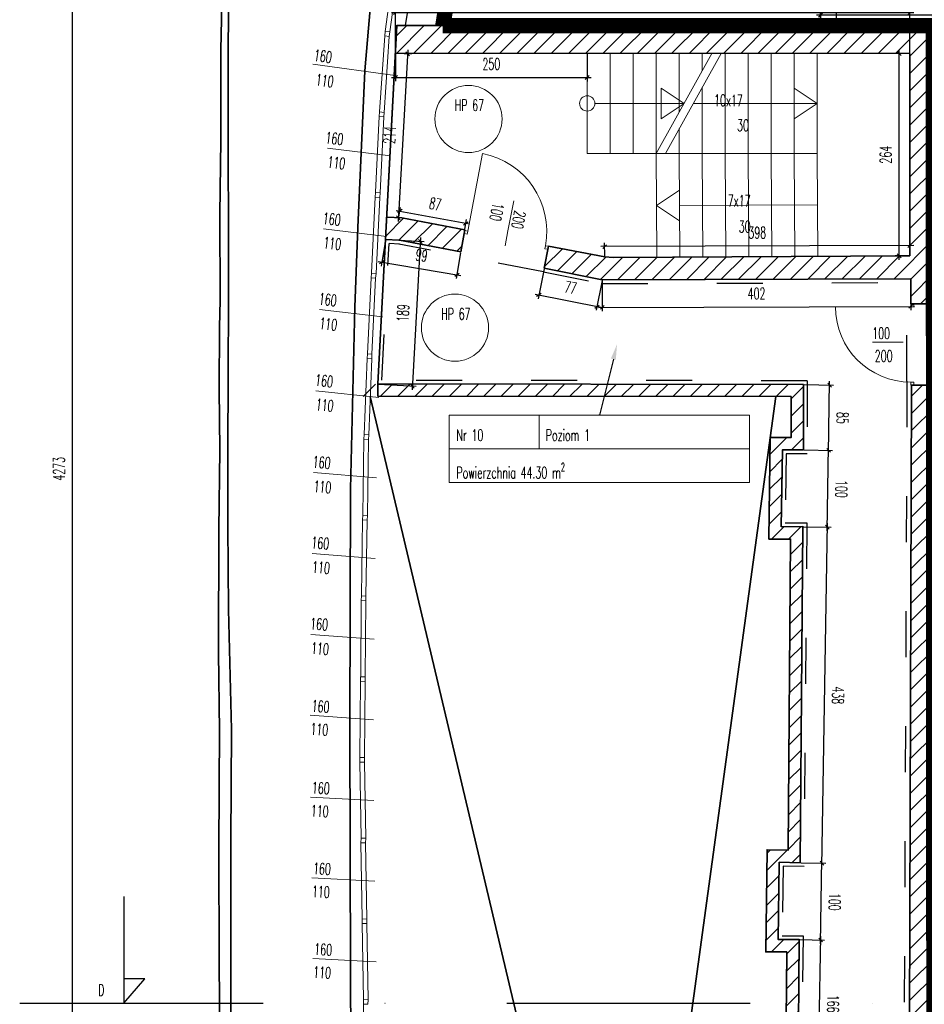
# Model space of a CAD drawing. Header units: millimetres. Extents: x 19887 to 192597, y -14203 to 39042.
# Tile 232 of 256: x 77103 to 78283, y -8012 to -6728. Entities that reach past the tile are written whole.
import ezdxf
from ezdxf import colors
from ezdxf.entities.mleader import LeaderData, LeaderLine
from ezdxf.math import Vec2, Vec3

# ---------------------------------------------------------------- set-up
doc = ezdxf.new("R2010")
doc.units = ezdxf.units.MM
for name, pattern in [('ACAD_ISO03W100', [30, 12, -18]), ('DASHED2', [9.525, 6.35, -3.175]), ('KRESKAKROPKA', [25.4, 12.7, -6.35, 0, -6.35])]:
    doc.linetypes.add(name, pattern=pattern)
doc.layers.get('Defpoints').update_dxf_attribs({"color": 4})
for name, color, linetype in [('A_DBA-RAMKI', 6, 'Continuous'), ('Opis', 252, 'Continuous'), ('Osie przekroj', 252, 'Continuous'), ('Sufit podwieszany', 252, 'Continuous'), ('Wymiarowanie', 3, 'Continuous'), ('Wypełnienie', 252, 'Continuous')]:
    doc.layers.add(name, color=color, linetype=linetype)
for name, color, linetype, lineweight in [('Basen_rzut_poziom_1_obrys', 252, 'Continuous', 35), ('Drzwi', 2, 'Continuous', 5), ('Kolobrzeg_rzut_hala_poziom_1', 252, 'Continuous', 35), ('Okna', 252, 'Continuous', 5), ('Schody', 252, 'Continuous', 5), ('Tabela', 1, 'Continuous', 0)]:
    doc.layers.add(name, color=color, linetype=linetype, lineweight=lineweight)
doc.styles.add('ROMANS', font='romans.shx', dxfattribs={"width": 0.6})
doc.styles.get("Standard").update_dxf_attribs({"font": 'arial.ttf'})
doc.dimstyles.new('000001FB70622F18', dxfattribs={"dimtxt": 20, "dimasz": 5, "dimexe": 5, "dimexo": 1, "dimgap": 20, "dimtad": 1, "dimtoh": 1, "dimdec": 0, "dimtxsty": 'Standard', "dimblk": 'OBLIQUE', "dimcen": 0, "dimdle": 5, "dimclrd": 252, "dimclre": 252, "dimclrt": 252, "dimadec": 0, "dimazin": 0, "dimtfac": 1, "dimtdec": 0, "dimtmove": 0, "dimatfit": 3, "dimldrblk": 'OBLIQUE', "dimfxl": 150, "dimfxlon": 1, "dimlwd": 25, "dimlwe": 25, "dimarcsym": 1})
pattern_1 = [(45, (-767.658, -5165.027), (-11.22532, 11.22532), [])]

# ---------------------------------------------------------------- blocks, each defined once
blk = doc.blocks.new('_Oblique')
at = {"color": 0, "linetype": 'ByBlock', "lineweight": -2}
blk.add_line((-0.5, -0.5), (0.5, 0.5), dxfattribs=at)
blk = doc.blocks.new('*D756')
at = {"layer": 'Defpoints', "color": 0}
for p in [(-365.3, -3167.8), (-337.3, -3168.3), (-366.8, -3333.6)]:
    blk.add_point(p, dxfattribs=at)
at = {"layer": 'Wymiarowanie', "color": 252, "linetype": 'Continuous', "lineweight": 25}
for p, q in [((-364.3, -3167.8), (-332.3, -3168.4)), ((-340, -3339), (-337.2, -3163.3)), ((-365.8, -3333.6), (-335, -3334.1))]:
    blk.add_line(p, q, dxfattribs=at)
at = {"layer": 'Wymiarowanie', "color": 252, "linetype": 'ByBlock', "lineweight": 25, "xscale": 5, "yscale": 5, "zscale": 5}
for p, rotation in [((-337.3, -3168.3), 89.07739313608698), ((-340, -3334), 269.077393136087)]:
    blk.add_blockref('_Oblique', p, dxfattribs=dict(at, rotation=rotation))
at = {"layer": 'Wymiarowanie', "color": 252, "insert": (-321.1, -3251.4), "char_height": 15, "attachment_point": 5, "rotation": 269.0774, "style": 'ROMANS'}
blk.add_mtext('166', dxfattribs=at)
blk = doc.blocks.new('*D758')
at = {"layer": 'Defpoints', "color": 0}
for p in [(-363.9, -3067.5), (-335.7, -3068), (-365.3, -3167.8)]:
    blk.add_point(p, dxfattribs=at)
at = {"layer": 'Wymiarowanie', "color": 252, "linetype": 'Continuous', "lineweight": 25}
for p, q in [((-362.9, -3067.5), (-330.7, -3068.1)), ((-337.4, -3173.3), (-335.6, -3063)), ((-364.3, -3167.8), (-332.3, -3168.4))]:
    blk.add_line(p, q, dxfattribs=at)
at = {"layer": 'Wymiarowanie', "color": 252, "linetype": 'ByBlock', "lineweight": 25, "xscale": 5, "yscale": 5, "zscale": 5}
for p, rotation in [((-335.7, -3068), 89.077393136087), ((-337.3, -3168.3), 269.077393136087)]:
    blk.add_blockref('_Oblique', p, dxfattribs=dict(at, rotation=rotation))
at = {"layer": 'Wymiarowanie', "color": 252, "insert": (-319, -3118.4), "char_height": 15, "attachment_point": 5, "rotation": 269.0774, "style": 'ROMANS'}
blk.add_mtext('100', dxfattribs=at)
blk = doc.blocks.new('*D757')
at = {"layer": 'Defpoints', "color": 0}
for p in [(-360.4, -2629.1), (-328.6, -2629.7), (-363.9, -3067.5)]:
    blk.add_point(p, dxfattribs=at)
at = {"layer": 'Wymiarowanie', "color": 252, "linetype": 'Continuous', "lineweight": 25}
for p, q in [((-359.4, -2629.2), (-323.6, -2629.7)), ((-335.8, -3073), (-328.5, -2624.7)), ((-362.9, -3067.5), (-330.7, -3068.1))]:
    blk.add_line(p, q, dxfattribs=at)
at = {"layer": 'Wymiarowanie', "color": 252, "linetype": 'ByBlock', "lineweight": 25, "xscale": 5, "yscale": 5, "zscale": 5}
for p, rotation in [((-328.6, -2629.7), 89.07739313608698), ((-335.7, -3068), 269.077393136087)]:
    blk.add_blockref('_Oblique', p, dxfattribs=dict(at, rotation=rotation))
at = {"layer": 'Wymiarowanie', "color": 252, "insert": (-314.7, -2849.1), "char_height": 15, "attachment_point": 5, "rotation": 269.0774, "style": 'ROMANS'}
blk.add_mtext('438', dxfattribs=at)
blk = doc.blocks.new('*D759')
at = {"layer": 'Defpoints', "color": 0}
for p in [(-359.8, -2529), (-327, -2529.6), (-360.4, -2629.1)]:
    blk.add_point(p, dxfattribs=at)
at = {"layer": 'Wymiarowanie', "color": 252, "linetype": 'Continuous', "lineweight": 25}
for p, q in [((-358.8, -2529.1), (-322, -2529.7)), ((-328.7, -2634.6), (-326.9, -2524.6)), ((-359.4, -2629.2), (-323.6, -2629.7))]:
    blk.add_line(p, q, dxfattribs=at)
at = {"layer": 'Wymiarowanie', "color": 252, "linetype": 'ByBlock', "lineweight": 25, "xscale": 5, "yscale": 5, "zscale": 5}
for p, rotation in [((-327, -2529.6), 89.077393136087), ((-328.6, -2629.7), 269.077393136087)]:
    blk.add_blockref('_Oblique', p, dxfattribs=dict(at, rotation=rotation))
at = {"layer": 'Wymiarowanie', "color": 252, "insert": (-310.3, -2579.9), "char_height": 15, "attachment_point": 5, "rotation": 269.0774, "style": 'ROMANS'}
blk.add_mtext('100', dxfattribs=at)
blk = doc.blocks.new('*D760')
at = {"layer": 'Defpoints', "color": 0}
for p in [(-359.8, -2443.8), (-325.6, -2444.4), (-359.8, -2529)]:
    blk.add_point(p, dxfattribs=at)
at = {"layer": 'Wymiarowanie', "color": 252, "linetype": 'Continuous', "lineweight": 25}
for p, q in [((-327.1, -2534.6), (-325.6, -2439.4)), ((-358.8, -2443.8), (-320.6, -2444.4)), ((-358.8, -2529.1), (-322, -2529.7))]:
    blk.add_line(p, q, dxfattribs=at)
at = {"layer": 'Wymiarowanie', "color": 252, "linetype": 'ByBlock', "lineweight": 25, "xscale": 5, "yscale": 5, "zscale": 5}
for p, rotation in [((-325.6, -2444.4), 89.07739313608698), ((-327, -2529.6), 269.077393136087)]:
    blk.add_blockref('_Oblique', p, dxfattribs=dict(at, rotation=rotation))
at = {"layer": 'Wymiarowanie', "color": 252, "insert": (-308.8, -2487.3), "char_height": 15, "attachment_point": 5, "rotation": 269.0774, "style": 'ROMANS'}
blk.add_mtext('85', dxfattribs=at)
blk = doc.blocks.new('*D763')
at = {"layer": 'Defpoints', "color": 0}
for p in [(-904.7, -2254.5), (-915.1, -2443.2), (-869.7, -2445.7)]:
    blk.add_point(p, dxfattribs=at)
at = {"layer": 'Wymiarowanie', "color": 252, "linetype": 'Continuous', "lineweight": 25}
for p, q in [((-903.7, -2254.6), (-854.3, -2257.3)), ((-859, -2252.1), (-870, -2450.7)), ((-914.1, -2443.2), (-864.7, -2446))]:
    blk.add_line(p, q, dxfattribs=at)
at = {"layer": 'Wymiarowanie', "color": 252, "linetype": 'ByBlock', "lineweight": 25, "xscale": 5, "yscale": 5, "zscale": 5}
for p, rotation in [((-859.3, -2257), 86.83890435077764), ((-869.7, -2445.7), 266.8389043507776)]:
    blk.add_blockref('_Oblique', p, dxfattribs=dict(at, rotation=rotation))
at = {"layer": 'Wymiarowanie', "color": 252, "insert": (-881.9, -2350.4), "char_height": 15, "attachment_point": 5, "rotation": 86.8389, "style": 'ROMANS'}
blk.add_mtext('189', dxfattribs=at)
blk = doc.blocks.new('*D761')
at = {"layer": 'Defpoints', "color": 0}
for p in [(-904.7, -2254.5), (-806.6, -2270.8), (-811.6, -2300.5)]:
    blk.add_point(p, dxfattribs=at)
at = {"layer": 'Wymiarowanie', "color": 252, "linetype": 'Continuous', "lineweight": 25}
for p, q in [((-904.8, -2255.5), (-910.4, -2289.2)), ((-806.8, -2271.8), (-812.4, -2305.5)), ((-914.5, -2283.4), (-806.6, -2301.4))]:
    blk.add_line(p, q, dxfattribs=at)
at = {"layer": 'Wymiarowanie', "color": 252, "linetype": 'ByBlock', "lineweight": 25, "xscale": 5, "yscale": 5, "zscale": 5}
for p, rotation in [((-909.6, -2284.2), 170.5601139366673), ((-811.6, -2300.5), 350.5601139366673)]:
    blk.add_blockref('_Oblique', p, dxfattribs=dict(at, rotation=rotation))
at = {"layer": 'Wymiarowanie', "color": 252, "insert": (-857.7, -2275.1), "char_height": 15, "attachment_point": 5, "rotation": 350.5601, "style": 'ROMANS'}
blk.add_mtext('99', dxfattribs=at)
blk = doc.blocks.new('*D740')
at = {"layer": 'Defpoints', "color": 0}
for p in [(-697.7, -2292), (-622.1, -2307), (-629, -2342)]:
    blk.add_point(p, dxfattribs=at)
at = {"layer": 'Wymiarowanie', "color": 252, "linetype": 'Continuous', "lineweight": 25}
for p, q in [((-697.9, -2293), (-705.6, -2331.9)), ((-622.3, -2308), (-630, -2346.9)), ((-709.6, -2326), (-624.1, -2342.9))]:
    blk.add_line(p, q, dxfattribs=at)
at = {"layer": 'Wymiarowanie', "color": 252, "linetype": 'ByBlock', "lineweight": 25, "xscale": 5, "yscale": 5, "zscale": 5}
for p, rotation in [((-704.7, -2327), 168.7785241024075), ((-629, -2342), 348.7785241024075)]:
    blk.add_blockref('_Oblique', p, dxfattribs=dict(at, rotation=rotation))
at = {"layer": 'Wymiarowanie', "color": 252, "insert": (-663.4, -2317.3), "char_height": 15, "attachment_point": 5, "rotation": 348.7785, "style": 'ROMANS'}
blk.add_mtext('77', dxfattribs=at)
blk = doc.blocks.new('*D741')
at = {"layer": 'Defpoints', "color": 0}
for p in [(-622.1, -2307), (-219.9, -2305.7), (-219.8, -2341.8)]:
    blk.add_point(p, dxfattribs=at)
at = {"layer": 'Wymiarowanie', "color": 252, "linetype": 'Continuous', "lineweight": 25}
for p, q in [((-622.1, -2308), (-622, -2348.1)), ((-219.9, -2306.7), (-219.8, -2346.8)), ((-627, -2343.2), (-214.8, -2341.8))]:
    blk.add_line(p, q, dxfattribs=at)
at = {"layer": 'Wymiarowanie', "color": 252, "linetype": 'ByBlock', "lineweight": 25, "xscale": 5, "yscale": 5, "zscale": 5}
for p, rotation in [((-622, -2343.1), 180.1951234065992), ((-219.8, -2341.8), 0.1951234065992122)]:
    blk.add_blockref('_Oblique', p, dxfattribs=dict(at, rotation=rotation))
at = {"layer": 'Wymiarowanie', "color": 252, "insert": (-420.9, -2325), "char_height": 15, "attachment_point": 5, "rotation": 0.1951, "style": 'ROMANS'}
blk.add_mtext('402', dxfattribs=at)
blk = doc.blocks.new('*D762')
at = {"layer": 'Defpoints', "color": 0}
for p in [(-618.9, -2263.8), (-618.9, -2277.3), (-220.9, -2275.9)]:
    blk.add_point(p, dxfattribs=at)
at = {"layer": 'Wymiarowanie', "color": 252, "linetype": 'Continuous', "lineweight": 25}
for p, q in [((-618.9, -2276.3), (-619, -2258.8)), ((-220.9, -2274.9), (-221, -2257.3)), ((-216, -2262.3), (-623.9, -2263.8))]:
    blk.add_line(p, q, dxfattribs=at)
at = {"layer": 'Wymiarowanie', "color": 252, "linetype": 'ByBlock', "lineweight": 25, "xscale": 5, "yscale": 5, "zscale": 5}
for p, rotation in [((-221, -2262.3), 0.2088548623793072), ((-618.9, -2263.8), 180.2088548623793)]:
    blk.add_blockref('_Oblique', p, dxfattribs=dict(at, rotation=rotation))
at = {"layer": 'Wymiarowanie', "color": 252, "insert": (-420, -2245.6), "char_height": 15, "attachment_point": 5, "rotation": 0.2089, "style": 'ROMANS'}
blk.add_mtext('398', dxfattribs=at)
blk = doc.blocks.new('*D767')
at = {"layer": 'Defpoints', "color": 0}
for p in [(-235, -2012), (-220.9, -2012), (-220.9, -2275.9)]:
    blk.add_point(p, dxfattribs=at)
at = {"layer": 'Wymiarowanie', "color": 252, "linetype": 'Continuous', "lineweight": 25}
for p, q in [((-221.9, -2012), (-240, -2012)), ((-235, -2280.9), (-235, -2007)), ((-221.9, -2275.9), (-240, -2275.9))]:
    blk.add_line(p, q, dxfattribs=at)
at = {"layer": 'Wymiarowanie', "color": 252, "linetype": 'ByBlock', "lineweight": 25, "xscale": 5, "yscale": 5, "zscale": 5}
for p, rotation in [((-235, -2012), 90), ((-235, -2275.9), 270)]:
    blk.add_blockref('_Oblique', p, dxfattribs=dict(at, rotation=rotation))
at = {"layer": 'Wymiarowanie', "color": 252, "insert": (-252.5, -2143.9), "char_height": 15, "attachment_point": 5, "rotation": 90, "style": 'ROMANS'}
blk.add_mtext('264', dxfattribs=at)
blk = doc.blocks.new('*D764')
at = {"layer": 'Defpoints', "color": 0}
for p in [(-891.8, -2011.3), (-641.7, -2011.6), (-641.7, -2043.3)]:
    blk.add_point(p, dxfattribs=at)
at = {"layer": 'Wymiarowanie', "color": 252, "linetype": 'Continuous', "lineweight": 25}
for p, q in [((-891.8, -2012.3), (-891.8, -2048)), ((-641.7, -2012.6), (-641.7, -2048.3)), ((-896.8, -2043), (-636.7, -2043.3))]:
    blk.add_line(p, q, dxfattribs=at)
at = {"layer": 'Wymiarowanie', "color": 252, "linetype": 'ByBlock', "lineweight": 25, "xscale": 5, "yscale": 5, "zscale": 5}
for p, rotation in [((-891.8, -2043), 179.9330734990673), ((-641.7, -2043.3), 359.9330734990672)]:
    blk.add_blockref('_Oblique', p, dxfattribs=dict(at, rotation=rotation))
at = {"layer": 'Wymiarowanie', "color": 252, "insert": (-766.7, -2025.7), "char_height": 15, "attachment_point": 5, "rotation": 359.9331, "style": 'ROMANS'}
blk.add_mtext('250', dxfattribs=at)
blk = doc.blocks.new('*D770')
at = {"layer": 'Defpoints', "color": 0}
for p in [(-890.9, -2011.3), (-903.1, -2225.3), (-888, -2226.1)]:
    blk.add_point(p, dxfattribs=at)
at = {"layer": 'Wymiarowanie', "color": 252, "linetype": 'Continuous', "lineweight": 25}
for p, q in [((-889.9, -2011.4), (-870.8, -2012.5)), ((-875.5, -2007.2), (-888.3, -2231.1)), ((-902.1, -2225.3), (-883, -2226.4))]:
    blk.add_line(p, q, dxfattribs=at)
at = {"layer": 'Wymiarowanie', "color": 252, "linetype": 'ByBlock', "lineweight": 25, "xscale": 5, "yscale": 5, "zscale": 5}
for p, rotation in [((-875.8, -2012.2), 86.73520550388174), ((-888, -2226.1), 266.7352055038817)]:
    blk.add_blockref('_Oblique', p, dxfattribs=dict(at, rotation=rotation))
at = {"layer": 'Wymiarowanie', "color": 252, "insert": (-899.4, -2118.2), "char_height": 15, "attachment_point": 5, "rotation": 86.7352, "style": 'ROMANS'}
blk.add_mtext('214', dxfattribs=at)
blk = doc.blocks.new('*D768')
at = {"layer": 'Defpoints', "color": 0}
for p in [(-887.6, -2226.1), (-800, -2233.4), (-801.6, -2242.1)]:
    blk.add_point(p, dxfattribs=at)
at = {"layer": 'Wymiarowanie', "color": 252, "linetype": 'Continuous', "lineweight": 25}
for p, q in [((-891, -2216.6), (-795.1, -2234.3)), ((-887.5, -2225.1), (-885.1, -2212.6)), ((-801.4, -2241.1), (-799.1, -2228.5))]:
    blk.add_line(p, q, dxfattribs=at)
at = {"layer": 'Wymiarowanie', "color": 252, "linetype": 'ByBlock', "lineweight": 25, "xscale": 5, "yscale": 5, "zscale": 5}
for p, rotation in [((-886, -2217.5), 169.5119640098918), ((-800, -2233.4), 349.5119640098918)]:
    blk.add_blockref('_Oblique', p, dxfattribs=dict(at, rotation=rotation))
at = {"layer": 'Wymiarowanie', "color": 252, "insert": (-839.8, -2208.2), "char_height": 15, "attachment_point": 5, "rotation": 349.512, "style": 'ROMANS'}
blk.add_mtext('87', dxfattribs=at)
blk = doc.blocks.new('*D772')
at = {"layer": 'Defpoints', "color": 0}
for p in [(-337.6, -1961.9), (-337.6, -1975.4), (-189.6, -1975.4)]:
    blk.add_point(p, dxfattribs=at)
at = {"layer": 'Wymiarowanie', "color": 252, "linetype": 'Continuous', "lineweight": 25}
for p, q in [((-184.6, -1961.9), (-342.6, -1961.9)), ((-337.6, -1974.4), (-337.6, -1956.9)), ((-189.6, -1974.4), (-189.6, -1956.9))]:
    blk.add_line(p, q, dxfattribs=at)
at = {"layer": 'Wymiarowanie', "color": 252, "linetype": 'ByBlock', "lineweight": 25, "xscale": 5, "yscale": 5, "zscale": 5, "rotation": 180}
blk.add_blockref('_Oblique', (-337.6, -1961.9), dxfattribs=at)
at = {"layer": 'Wymiarowanie', "color": 252, "linetype": 'ByBlock', "lineweight": 25, "xscale": 5, "yscale": 5, "zscale": 5}
blk.add_blockref('_Oblique', (-189.6, -1961.9), dxfattribs=at)
at = {"layer": 'Wymiarowanie', "color": 252, "insert": (-263.6, -1944.4), "char_height": 15, "attachment_point": 5, "style": 'ROMANS'}
blk.add_mtext('148', dxfattribs=at)
blk = doc.blocks.new('*D769')
at = {"layer": 'Defpoints', "color": 0}
for p in [(-336.9, -1672.3), (-336.9, -1975.4), (-317.3, -1975.4)]:
    blk.add_point(p, dxfattribs=at)
at = {"layer": 'Wymiarowanie', "color": 252, "linetype": 'Continuous', "lineweight": 25}
for p, q in [((-317.3, -1667.3), (-317.3, -1980.4)), ((-335.9, -1672.3), (-312.3, -1672.3)), ((-335.9, -1975.4), (-312.3, -1975.4))]:
    blk.add_line(p, q, dxfattribs=at)
at = {"layer": 'Wymiarowanie', "color": 252, "linetype": 'ByBlock', "lineweight": 25, "xscale": 5, "yscale": 5, "zscale": 5}
for p, rotation in [((-317.3, -1672.3), 90), ((-317.3, -1975.4), 270)]:
    blk.add_blockref('_Oblique', p, dxfattribs=dict(at, rotation=rotation))
at = {"layer": 'Wymiarowanie', "color": 252, "insert": (-334.8, -1823.8), "char_height": 15, "attachment_point": 5, "rotation": 90, "style": 'ROMANS'}
blk.add_mtext('303', dxfattribs=at)
blk = doc.blocks.new('*D778')
at = {"layer": 'Defpoints', "color": 0}
for p in [(-1313, -417.2), (-336.9, -417.2), (-706.6, -4690.1)]:
    blk.add_point(p, dxfattribs=at)
at = {"layer": 'Wymiarowanie', "color": 252, "linetype": 'Continuous', "lineweight": 25}
for p, q in [((-1163, -417.2), (-1318, -417.2)), ((-1313, -4695.1), (-1313, -412.2)), ((-1163, -4690.1), (-1318, -4690.1))]:
    blk.add_line(p, q, dxfattribs=at)
at = {"layer": 'Wymiarowanie', "color": 252, "linetype": 'ByBlock', "lineweight": 25, "xscale": 5, "yscale": 5, "zscale": 5}
for p, rotation in [((-1313, -417.2), 90.00000000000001), ((-1313, -4690.1), 270)]:
    blk.add_blockref('_Oblique', p, dxfattribs=dict(at, rotation=rotation))
at = {"layer": 'Wymiarowanie', "color": 252, "insert": (-1330.5, -2553.6), "char_height": 15, "attachment_point": 5, "rotation": 90, "style": 'ROMANS'}
blk.add_mtext('4273', dxfattribs=at)
blk = doc.blocks.new('*D1018')
at = {"layer": 'Defpoints', "color": 0}
for p in [(-220.9, -1958.4), (-891.8, -2011.3), (-220.9, -2012)]:
    blk.add_point(p, dxfattribs=at)
at = {"layer": 'Wymiarowanie', "color": 252, "linetype": 'Continuous', "lineweight": 25}
for p, q in [((-896.8, -1958.4), (-215.9, -1958.4)), ((-891.8, -2010.3), (-891.8, -1953.4)), ((-220.9, -2011), (-220.9, -1953.4))]:
    blk.add_line(p, q, dxfattribs=at)
at = {"layer": 'Wymiarowanie', "color": 252, "linetype": 'ByBlock', "lineweight": 25, "xscale": 5, "yscale": 5, "zscale": 5, "rotation": 180}
blk.add_blockref('_Oblique', (-891.8, -1958.4), dxfattribs=at)
at = {"layer": 'Wymiarowanie', "color": 252, "linetype": 'ByBlock', "lineweight": 25, "xscale": 5, "yscale": 5, "zscale": 5}
blk.add_blockref('_Oblique', (-220.9, -1958.4), dxfattribs=at)
at = {"layer": 'Wymiarowanie', "color": 252, "insert": (-556.3, -1940.9), "char_height": 15, "attachment_point": 5, "style": 'ROMANS'}
blk.add_mtext('671', dxfattribs=at)
blk = doc.blocks.new('A$C13c2e902')
at = {"layer": 'Kolobrzeg_rzut_hala_poziom_1'}
blk.add_line((99, 165, 0), (99, 5, 0), dxfattribs=at)
at = {"layer": 'Kolobrzeg_rzut_hala_poziom_1', "elevation": 0}
for points in [[(5648, 159), (99, 165), (348, 4843)], [(5488, -1), (99, 5), (99, 5)]]:
    blk.add_lwpolyline(points, dxfattribs=at)
blk = doc.blocks.new('G$CF5E15B28')
at = {"layer": 'Wypełnienie'}
h = blk.add_hatch(dxfattribs=at)
h.set_pattern_fill('ANSI31', color=253, scale=5, angle=90)
h.set_pattern_definition(pattern_1)
h.paths.add_polyline_path([(-189.6, -1975.4), (-889.9, -1975.4), (-891.8, -2011.3), (-220.9, -2012), (-220.9, -2275.9), (-607.9, -2278), (-618.9, -2277.3), (-692.3, -2263.3), (-697.7, -2292), (-622.1, -2307), (-219.9, -2305.6), (-219.9, -2338.4), (-189.6, -2338.4)])
h.paths.add_polyline_path([(-801.1, -2242.1), (-883.6, -2226.3), (-903.2, -2225.3), (-904.7, -2254.5), (-886.4, -2255.6), (-806.6, -2270.8)])
h = blk.add_hatch(dxfattribs=at)
h.set_pattern_fill('ANSI31', color=253, scale=5, angle=90)
h.set_pattern_definition(pattern_1)
h.paths.add_polyline_path([(-391.3, -3066.9), (-363.9, -3067.5), (-360.4, -2629.1), (-388.6, -2629.2), (-387.2, -2529), (-360, -2529), (-359.8, -2443.8), (-939.8, -2443.1), (-939.9, -2459.2), (-375.8, -2459.5), (-375.8, -2513), (-403, -2513), (-404.8, -2645.3), (-376.6, -2645.2), (-379.8, -3051.2), (-407.1, -3050.6), (-408.9, -3183.8), (-381.5, -3183.8), (-382.7, -3317.1), (-412.6, -3316.2), (-413.3, -3383), (-397.3, -3383.2), (-396.8, -3332.7), (-366.8, -3333.6), (-365.3, -3167.8), (-392.6, -3167.8)])
h = blk.add_hatch(dxfattribs=at)
h.set_pattern_fill('ANSI31', color=253, scale=5, angle=90)
h.set_pattern_definition([(45, (-31599.654, -23084.227), (-11.22532, 11.22532), [])])
h.paths.add_polyline_path([(-218.9, -2444.5), (-225.5, -4520.9), (-192.6, -4522.4), (-189.6, -3819.9), (80.7, -3819.9), (80.7, -3790.8), (-188.6, -3790.9), (-188.6, -2444.5)])
at = {"layer": 'Basen_rzut_poziom_1_obrys', "color": 253}
for p, q in [((-400.4, -4674.2, 0), (-924.7, -2459.4, 0)), ((-696.3, -4652.1, 0), (-395.6, -2459.5, 0))]:
    blk.add_line(p, q, dxfattribs=at)
at = {"layer": 'Basen_rzut_poziom_1_obrys', "color": 253, "lineweight": -3, "elevation": 0}
blk.add_lwpolyline([(-305.4, -436.4), (-361.3, -517.5), (-417.7, -606.7), (-470.9, -697.3), (-516, -791.5), (-562.7, -886), (-606.2, -980.9), (-646.7, -1077.6), (-684.3, -1175.3), (-720.6, -1273.7), (-756.8, -1375.2), (-784.8, -1477.3), (-810, -1580.3), (-829.7, -1678), (-847.6, -1781), (-864.5, -1885), (-879.3, -1975.4)], dxfattribs=at)
at = {"layer": 'Basen_rzut_poziom_1_obrys', "color": 253, "elevation": 0}
for points in [[(-351.1, -1959), (-351.1, -1959), (-351.1, -1686.3), (-444.7, -1686.4), (-444.7, -1676.7), (-441.7, -1676.7), (-441.7, -1672.9), (-336.9, -1672.3), (-337.6, -1975.4), (-189.6, -1975.4)], [(-1120.9, -3320.8), (-1121.4, -3189.6), (-1121.9, -3055.8), (-1121.6, -2965.8), (-1121, -2895.8), (-1122.3, -2793.4), (-1122.1, -2632.8), (-1120.6, -2529.3), (-1121.8, -2449.6), (-1121.2, -2369), (-1120.4, -2333.5), (-1120.8, -2221.3), (-1119.3, -2125.6), (-1119.3, -2007.7), (-1117.1, -1905.7)], [(-941, -2239), (-931.8, -2034.6), (-924.9, -1953.5), (-892.3, -1747.2)], [(-1106.1, -3459.8), (-1106.6, -3323), (-1106.6, -3209), (-1106.6, -3040), (-1105.6, -2893.7), (-1109.6, -2737), (-1110.5, -2627.7), (-1110.5, -2529.4), (-1110, -2432.4), (-1109.6, -2330.7), (-1109.6, -2227.4), (-1109.7, -2156.2), (-1109.7, -2090.2), (-1109.9, -2027.3), (-1109.5, -1941.1), (-1108.6, -1913.2), (-1105.8, -1892.4), (-1102.1, -1871.4)], [(-821, -1930.8), (-829.2, -1975.4)], [(-914.7, -2442.9), (-889.9, -1975.4)], [(-337.6, -1975.4), (-889.9, -1975.4)], [(-219.9, -2338.4), (-189.6, -2338.4), (-189.6, -2338.4), (-189.6, -1975.4)], [(-891.8, -2011.3), (-891.8, -2011.3), (-220.9, -2012)], [(-220.9, -2275.9), (-220.9, -2012)], [(-883.6, -2226.3), (-903.1, -2225.3)], [(-801.2, -2242.1), (-883.6, -2226.3)], [(-706.6, -4690.1), (-825.2, -4282.3), (-869.4, -4118.4), (-895, -3986.9), (-914.3, -3873.6), (-939.7, -3645.2), (-947.6, -3496.5), (-949.4, -3386.6), (-950.2, -3213.9), (-951.2, -2889.3), (-950.3, -2580.4), (-944.5, -2342.8), (-941, -2239), (-941, -2239)], [(-806.6, -2270.8), (-801.2, -2242.1)], [(-886.7, -2255.5), (-904.7, -2254.5)], [(-806.6, -2270.8), (-886.4, -2255.6)], [(-697.7, -2292), (-692.3, -2263.3)], [(-220.9, -2275.9), (-607.9, -2278), (-618.9, -2277.3), (-692.3, -2263.3)], [(-697.7, -2292), (-622.1, -2307), (-219.9, -2305.7)], [(-224.9, -2305.7), (-224.9, -2305.6)], [(-219.9, -2338.4), (-219.9, -2305.6)], [(-219.9, -2310.7), (-219.9, -2310.7)], [(-359.8, -2443.8), (-359.8, -2529), (-387.2, -2529), (-388.6, -2629.2), (-360.4, -2629.1), (-363.9, -3067.5), (-391.3, -3066.9), (-392.6, -3167.8), (-365.3, -3167.8), (-366.8, -3333.6), (-396.8, -3332.7), (-397.8, -3433.7), (-368, -3433.4), (-374.3, -3865.4), (-402, -3864.7), (-403.4, -3966), (-374.8, -3966), (-380.3, -4356.4), (-408.3, -4356), (-409.3, -4456.7), (-381.8, -4456.7), (-384.6, -4630.4)], [(289.9, -3790.8), (-188.6, -3790.9), (-188.6, -2444.5), (-218.9, -2444.5), (-225.5, -4520.9)], [(-375.8, -2459.5), (-375.8, -2513), (-403, -2513), (-404.8, -2645.3), (-376.6, -2645.2), (-379.8, -3051.2), (-407.1, -3050.6), (-408.9, -3183.8), (-381.5, -3183.8), (-382.7, -3317.1), (-412.6, -3316.2), (-413.9, -3449.9), (-384.3, -3449.6), (-390, -3849), (-417.7, -3848.3), (-419.6, -3982), (-391, -3982), (-396.1, -4340.2), (-424.1, -4339.8), (-425.4, -4472.6), (-398, -4472.7), (-400.4, -4674.2)]]:
    blk.add_lwpolyline(points, dxfattribs=at)
at = {"layer": 'Drzwi', "color": 253, "elevation": 0}
for points in [[(-797.4, -2243.6), (-778.4, -2142.4)], [(-745, -2243.2), (-737.4, -2204)], [(-745, -2243.2), (-748.7, -2262.9)], [(-318, -2342.4), (-219.9, -2342.4)], [(-229.7, -2388.4), (-269.7, -2388.4)]]:
    blk.add_lwpolyline(points, dxfattribs=at)
for points in [[(-801.4, -2242.8), (-797.4, -2243.6), (-798.2, -2247.5), (-802.1, -2246.7)], [(-696.3, -2262.6), (-692.3, -2263.3), (-693.1, -2267.2), (-697, -2266.5)], [(-219.9, -2338.4), (-215.9, -2338.4), (-215.9, -2342.4), (-219.9, -2342.4)], [(-219.9, -2440.5), (-215.9, -2440.5), (-215.9, -2444.5), (-219.9, -2444.5)]]:
    blk.add_lwpolyline(points, close=True, dxfattribs=at)
at = {"layer": 'Drzwi', "color": 253}
for centre, radius, start, end in [((-797.4, -2243.6, 0), 102.9, 349.3601, 79.3601), ((-219.9, -2342.4, 0), 98.1, 180, 270)]:
    blk.add_arc(centre, radius, start, end, dxfattribs=at)
at = {"layer": 'Okna', "color": 253, "elevation": 0}
for points in [[(-905.2, -1983), (-891.5, -1884.3)], [(-899.2, -1983.7), (-885.6, -1885.3)], [(-912.4, -2088.1), (-905.8, -1989)], [(-906.5, -2088.7), (-899.8, -1989.6)], [(-999.6, -2025.7), (-892, -2040.4)], [(-917.8, -2193), (-913, -2094)], [(-911.8, -2193.8), (-907.1, -2094.6)], [(-980.2, -2135.6), (-898.3, -2145.2)], [(-923, -2298.2), (-918.3, -2199.3)], [(-917.1, -2299), (-912.3, -2199.8)], [(-985.5, -2240.8), (-903.5, -2250.4)], [(-928.3, -2403.8), (-923.6, -2304.4)], [(-922.4, -2404.1), (-917.6, -2304.9)], [(-990.7, -2345.9), (-908.8, -2355.5)], [(-932.5, -2509), (-928.7, -2409.8)], [(-926.5, -2509.3), (-922.7, -2410.1)], [(-995.5, -2451.8), (-913.5, -2460.6)], [(-934.4, -2614), (-932.8, -2515)], [(-928.4, -2614.5), (-926.9, -2515.3)], [(-998.6, -2558.6), (-916.4, -2565.5)], [(-936.2, -2719.5), (-934.7, -2620.2)], [(-930.2, -2719.8), (-928.7, -2620.5)], [(-1000.5, -2663.9), (-918.3, -2670.8)], [(-937.1, -2824.5), (-936.5, -2725.5)], [(-931.2, -2825.1), (-930.5, -2725.8)], [(-1001.9, -2769.8), (-919.6, -2776)], [(-938.1, -2929.8), (-937.4, -2830.8)], [(-932.1, -2930.3), (-931.4, -2831.1)], [(-1002.8, -2875), (-920.5, -2881.2)], [(-936.5, -3035.2), (-938.2, -2936.2)], [(-930.5, -3035.6), (-932.2, -2936.3)], [(-1002.5, -2982), (-920.1, -2986.2)], [(-935, -3140.5), (-936.7, -3041.5)], [(-929, -3140.9), (-930.7, -3041.6)], [(-1001, -3087.2), (-918.6, -3091.5)], [(-933.4, -3245.7), (-935.1, -3146.7)], [(-927.4, -3246.1), (-929.1, -3146.9)], [(-999.4, -3192.5), (-917, -3196.8)], [(-931.9, -3351), (-933.6, -3252)]]:
    blk.add_lwpolyline(points, dxfattribs=at)
at = {"layer": 'Okna', "color": 253, "extrusion": (1.81926e-07, 2.42233e-08, 1), "elevation": 0}
for points in [[(-905.2, -1983), (-899.2, -1983.7), (-899.8, -1989.6), (-905.8, -1989)], [(-912.4, -2088.1), (-906.5, -2088.7), (-907.1, -2094.6), (-913, -2094)]]:
    blk.add_lwpolyline(points, close=True, dxfattribs=at)
at = {"layer": 'Okna', "color": 253, "extrusion": (1.81438e-07, 2.76386e-08, 1), "elevation": 0}
for points in [[(-917.8, -2193.3), (-911.8, -2193.8), (-912.3, -2199.8), (-918.3, -2199.3)], [(-923.1, -2298.4), (-917.1, -2299), (-917.6, -2304.9), (-923.6, -2304.4)]]:
    blk.add_lwpolyline(points, close=True, dxfattribs=at)
at = {"layer": 'Okna', "color": 253, "extrusion": (1.80447e-07, 3.35043e-08, 1), "elevation": 0}
for points in [[(-928.3, -2403.8), (-922.4, -2404.1), (-922.7, -2410.1), (-928.7, -2409.8)], [(-932.5, -2509), (-926.5, -2509.3), (-926.9, -2515.3), (-932.8, -2515)], [(-934.4, -2614.2), (-928.4, -2614.5), (-928.7, -2620.5), (-934.7, -2620.2)]]:
    blk.add_lwpolyline(points, close=True, dxfattribs=at)
at = {"layer": 'Okna', "color": 253, "extrusion": (1.80145e-07, 3.50945e-08, 1), "elevation": 0}
for points in [[(-936.2, -2719.5), (-930.2, -2719.8), (-930.5, -2725.8), (-936.5, -2725.5)], [(-937.2, -2824.8), (-931.2, -2825.1), (-931.4, -2831.1), (-937.4, -2830.8)]]:
    blk.add_lwpolyline(points, close=True, dxfattribs=at)
at = {"layer": 'Okna', "color": 253, "extrusion": (1.7927e-07, 3.93174e-08, 1), "elevation": 0}
for points in [[(-938.1, -2930.2), (-932.1, -2930.3), (-932.2, -2936.3), (-938.2, -2936.2)], [(-936.5, -3035.5), (-930.5, -3035.6), (-930.7, -3041.6), (-936.7, -3041.5)], [(-935, -3140.7), (-929, -3140.9), (-929.1, -3146.9), (-935.1, -3146.7)], [(-933.4, -3246), (-927.4, -3246.1), (-927.6, -3252.1), (-933.6, -3252)]]:
    blk.add_lwpolyline(points, close=True, dxfattribs=at)
at = {"layer": 'Okna', "color": 253}
for centre in [(-796.5, -2097.3, 0), (-814.2, -2369.6, 0)]:
    blk.add_circle(centre, 43.8, dxfattribs=at)
at = {"layer": 'Opis', "color": 253, "elevation": 0}
blk.add_lwpolyline([(-801.2, -2242.1), (-802, -2246.1)], dxfattribs=at)
at = {"layer": 'Osie przekroj', "color": 253}
for p, q in [((-1245.9, -3111.5, 0), (-1245.9, -3250.8, 0)), ((-1245.9, -3250.8, 0), (-1218.4, -3219, 0)), ((-1218.4, -3219, 0), (-1245.9, -3219, 0))]:
    blk.add_line(p, q, dxfattribs=at)
at = {"layer": 'Osie przekroj', "color": 253, "linetype": 'KRESKAKROPKA', "ltscale": 25, "elevation": 0}
blk.add_lwpolyline([(-1381.7, -3250.8), (4673.8, -3250.8)], dxfattribs=at)
at = {"layer": 'Schody', "color": 253}
for p, q in [((-551.7, -2142.4, 0), (-479, -2011.7, 0)), ((-539.8, -2142.4, 0), (-467, -2011.7, 0)), ((-551.7, -2142.4, 0), (-550.9, -2276.5, 0)), ((-521.7, -2142.9, 0), (-520.9, -2277, 0)), ((-491.7, -2142.4, 0), (-490.9, -2276.5, 0)), ((-461.7, -2142.4, 0), (-460.9, -2276.5, 0)), ((-431.7, -2142.4, 0), (-430.9, -2276.5, 0)), ((-401.7, -2142.4, 0), (-400.9, -2276.5, 0)), ((-371.7, -2142.4, 0), (-370.9, -2276.5, 0)), ((-341.7, -2142.4, 0), (-340.9, -2276.5, 0)), ((-521.3, -2210.3, 0), (-341.3, -2209.5, 0))]:
    blk.add_line(p, q, dxfattribs=at)
at = {"layer": 'Schody', "color": 253, "elevation": 0}
for points in [[(-641.7, -2011.6), (-641.7, -2142.4)], [(-611.7, -2011.6), (-611.7, -2142.4)], [(-581.7, -2011.6), (-581.7, -2142.4)], [(-551.7, -2011.7), (-551.7, -2142.4)], [(-521.7, -2011.7), (-521.7, -2088.5)], [(-491.7, -2011.7), (-491.7, -2034.6)], [(-461.7, -2011.8), (-461.7, -2142.4)], [(-431.7, -2011.8), (-431.7, -2142.4)], [(-401.7, -2011.8), (-401.7, -2142.4)], [(-371.7, -2011.9), (-371.7, -2142.4)], [(-341.7, -2011.9), (-341.7, -2142.4)], [(-545.3, -2077), (-545.3, -2057), (-515.3, -2077.2)], [(-491.7, -2056), (-491.7, -2142.4)], [(-371.7, -2077), (-371.7, -2057), (-341.7, -2077.2)], [(-631.7, -2077), (-515.3, -2077)], [(-545.3, -2077.2), (-545.3, -2097.2), (-515.3, -2077.2)], [(-503.4, -2077), (-341.7, -2077)], [(-371.7, -2077.2), (-371.7, -2097.2), (-341.7, -2077.2)], [(-521.7, -2109.9), (-521.7, -2142.4)], [(-341.7, -2142.4), (-641.7, -2142.4)], [(-521.3, -2210.1), (-521.3, -2190.1), (-551.3, -2210.1)], [(-521.3, -2210.3), (-521.3, -2230.3), (-551.3, -2210.1)]]:
    blk.add_lwpolyline(points, dxfattribs=at)
at = {"layer": 'Schody', "color": 253}
blk.add_circle((-641.7, -2077, 0), 10, dxfattribs=at)
at = {"layer": 'Sufit podwieszany', "color": 253, "linetype": 'ACAD_ISO03W100', "ltscale": 5, "elevation": 0}
for points in [[(-354.8, -2438.8), (-909.5, -2438.2), (-900, -2259.8)], [(-886.6, -2260.5), (-900, -2259.8)], [(-698.7, -2296.9), (-887.3, -2260.5)], [(-698.7, -2296.9), (-622.6, -2312), (-224.9, -2310.7)], [(-224.8, -2439.5), (-224.9, -2310.7)], [(-354.8, -2438.8), (-354.8, -2534), (-382.2, -2534), (-383.5, -2624.2), (-355.4, -2624.1), (-359, -3072.6), (-386.4, -3072), (-387.6, -3162.8), (-360.3, -3162.8), (-361.9, -3338.7), (-391.8, -3337.8), (-392.7, -3428.6), (-363, -3428.3), (-369.3, -3870.6), (-397, -3869.8), (-398.3, -3961), (-369.7, -3961), (-375.4, -4361.5), (-403.3, -4361.1), (-404.2, -4451.7), (-376.7, -4451.7), (-379.5, -4625.5)], [(-224.8, -2439.5), (-233.8, -4524.8)]]:
    blk.add_lwpolyline(points, dxfattribs=at)
at = {"layer": 'Tabela', "color": 253, "elevation": 0}
blk.add_lwpolyline([(-821.8, -2483.6), (-429.9, -2483.6), (-429.9, -2571.7), (-821.8, -2571.7)], close=True, dxfattribs=at)
for points in [[(-704.2, -2483.6), (-704.2, -2527.7)], [(-821.8, -2527.7), (-429.9, -2527.7)]]:
    blk.add_lwpolyline(points, dxfattribs=at)
at = {"layer": 'Wypełnienie', "color": 253, "xscale": 0.1, "yscale": 0.1, "zscale": 0.1}
blk.add_blockref('A$C13c2e902', (-924.6, -2459.4, 0), dxfattribs=at)
at = {"layer": 'Drzwi', "color": 253, "char_height": 15, "width": 190.296, "attachment_point": 7, "rotation": 259.1021, "style": 'ROMANS'}
for s, insert in [('100', (-764.8, -2206, 0)), ('200', (-736.3, -2216.1, 0))]:
    blk.add_mtext(s, dxfattribs=dict(at, insert=insert))
at = {"layer": 'Drzwi', "color": 253, "char_height": 15, "width": 190.296, "attachment_point": 1, "style": 'ROMANS'}
for s, insert in [('100', (-270, -2369.3, 0)), ('200', (-266.7, -2399, 0))]:
    blk.add_mtext(s, dxfattribs=dict(at, insert=insert))
at = {"layer": 'Okna', "color": 253, "char_height": 15, "width": 335.754, "attachment_point": 1, "style": 'ROMANS'}
for s, insert, rotation in [('160', (-996.7, -2006.5, 0), 352.2446), ('110', (-994.4, -2038.4, 0), 352.2446), ('160', (-981.9, -2114, 0), 353.3216), ('110', (-979.4, -2145.8, 0), 353.3216), ('160', (-985.3, -2219.1, 0), 353.3216), ('110', (-984.7, -2251, 0), 353.3216), ('160', (-990.5, -2324.2, 0), 353.3216), ('110', (-989.9, -2356.1, 0), 353.3216), ('160', (-995.4, -2430.1, 0), 353.9096), ('110', (-994.7, -2462, 0), 353.9096), ('160', (-998.8, -2536.9, 0), 355.1788), ('110', (-997.8, -2568.8, 0), 355.1788), ('160', (-1000.6, -2642.1, 0), 355.1788), ('110', (-999.6, -2674, 0), 355.1788), ('160', (-1002.2, -2748, 0), 355.6842), ('110', (-1001, -2779.9, 0), 355.6842), ('160', (-1000.3, -2855.2, 0), 355.6842), ('110', (-1001.9, -2885.2, 0), 355.6842), ('160', (-1000.2, -2962, 0), 357.0305), ('110', (-1001.6, -2992.1, 0), 357.0305), ('160', (-998.7, -3067.3, 0), 357.0305), ('110', (-1000.1, -3097.4, 0), 357.0305), ('160', (-997.1, -3172.6, 0), 357.0305), ('110', (-998.5, -3202.6, 0), 357.0305)]:
    blk.add_mtext(s, dxfattribs=dict(at, insert=insert, rotation=rotation))
at = {"layer": 'Okna', "color": 253, "char_height": 15, "width": 157.291, "attachment_point": 1, "style": 'ROMANS'}
for insert in [(-814.4, -2071.8, 0), (-832.1, -2344.1, 0)]:
    blk.add_mtext('HP 67', dxfattribs=dict(at, insert=insert))
at = {"layer": 'Osie przekroj', "color": 253, "insert": (-1279.4, -3226.1, 0), "char_height": 15, "width": 461.798, "attachment_point": 1, "style": 'ROMANS'}
blk.add_mtext('D', dxfattribs=at)
at = {"layer": 'Schody', "color": 253, "char_height": 15, "width": 190.296, "attachment_point": 7, "rotation": 359.5683, "style": 'ROMANS'}
for s, insert in [('10x17', (-476.3, -2080.5, 0)), ('30', (-446.3, -2113.1, 0)), ('7x17', (-458.5, -2211.4, 0)), ('30', (-444.1, -2245.3, 0))]:
    blk.add_mtext(s, dxfattribs=dict(at, insert=insert))
at = {"layer": 'Tabela', "color": 253, "char_height": 15, "width": 61580.813, "attachment_point": 1, "style": 'ROMANS'}
for s, insert in [('Nr 10', (-812.2, -2502.3, 0)), ('Poziom 1', (-695.8, -2502.3, 0)), ('\\A1;Powierzchnia 44.30 m{\\H0.7x;\\S2^ ;}', (-812.2, -2546, 0))]:
    blk.add_mtext(s, dxfattribs=dict(at, insert=insert))
at = {"layer": 'Wymiarowanie', "color": 253}
for base, p1, p2, angle, override, picture, middle in [((-1313, -417.2, 0), (-706.6, -4690.1, 0), (-336.9, -417.2, 0), 90, {"dimtxt": 15, "dimgap": 10, "dimtxsty": 'ROMANS'}, '*D778', (-1330.5, -2553.6, 0)), ((-220.9, -1958.4, 0), (-891.8, -2011.3, 0), (-220.9, -2012, 0), 0, {"dimtxt": 15, "dimgap": 10, "dimtxsty": 'ROMANS'}, '*D1018', (-556.3, -1940.9, 0)), ((-325.6, -2444.4, 0), (-359.8, -2529, 0), (-359.8, -2443.8, 0), 269.0774, {"dimtxt": 15, "dimgap": 10, "dimtad": 2, "dimtxsty": 'ROMANS', "dimtmove": 1}, '*D760', (-308.8, -2487.3, 0)), ((-327, -2529.6, 0), (-360.4, -2629.1, 0), (-359.8, -2529, 0), 269.0774, {"dimtxt": 15, "dimgap": 10, "dimtad": 2, "dimtxsty": 'ROMANS', "dimtmove": 1}, '*D759', (-310.3, -2579.9, 0)), ((-328.6, -2629.7, 0), (-363.9, -3067.5, 0), (-360.4, -2629.1, 0), 269.0774, {"dimtxt": 15, "dimgap": 10, "dimtad": 2, "dimtxsty": 'ROMANS', "dimtmove": 1}, '*D757', (-314.7, -2849.1, 0)), ((-335.7, -3068, 0), (-365.3, -3167.8, 0), (-363.9, -3067.5, 0), 269.0774, {"dimtxt": 15, "dimgap": 10, "dimtad": 2, "dimtxsty": 'ROMANS', "dimtmove": 1}, '*D758', (-319, -3118.4, 0)), ((-337.3, -3168.3, 0), (-366.8, -3333.6, 0), (-365.3, -3167.8, 0), 269.0774, {"dimtxt": 15, "dimgap": 10, "dimtad": 2, "dimtxsty": 'ROMANS', "dimtmove": 1}, '*D756', (-321.1, -3251.4, 0))]:
    dim = blk.add_linear_dim(base=base, p1=p1, p2=p2, angle=angle, dimstyle='000001FB70622F18', override=override, dxfattribs=at)
    dim.commit()
    dim.dimension.update_dxf_attribs({"geometry": picture, "text_midpoint": middle})
for p1, p2, distance, picture, middle in [((-336.9, -1672.3, 0), (-336.9, -1975.4, 0), 19.6, '*D769', (-334.8, -1823.8, 0)), ((-189.6, -1975.4, 0), (-337.6, -1975.4, 0), -13.5, '*D772', (-263.6, -1944.4, 0)), ((-890.9, -2011.3, 0), (-903.1, -2225.3, 0), 15.1, '*D770', (-899.4, -2118.2, 0)), ((-891.8, -2011.3, 0), (-641.7, -2011.6, 0), -31.8, '*D764', (-766.7, -2025.7, 0)), ((-220.9, -2275.9, 0), (-220.9, -2012, 0), 14.1, '*D767', (-252.5, -2143.9, 0)), ((-887.6, -2226.1, 0), (-801.6, -2242.1, 0), 8.8, '*D768', (-839.8, -2208.2, 0)), ((-220.9, -2275.9, 0), (-618.9, -2277.3, 0), -13.5, '*D762', (-420, -2245.6, 0)), ((-904.7, -2254.5, 0), (-915.1, -2443.2, 0), 45.5, '*D763', (-881.9, -2350.4, 0)), ((-904.7, -2254.5, 0), (-806.6, -2270.8, 0), -30.1, '*D761', (-857.7, -2275.1, 0)), ((-697.7, -2292, 0), (-622.1, -2307, 0), -35.6, '*D740', (-663.4, -2317.3, 0)), ((-622.1, -2307, 0), (-219.9, -2305.7, 0), -36.1, '*D741', (-420.9, -2325, 0))]:
    dim = blk.add_aligned_dim(p1=p1, p2=p2, distance=distance, dimstyle='000001FB70622F18', override={"dimtxt": 15, "dimgap": 10, "dimtxsty": 'ROMANS'}, dxfattribs=at)
    dim.commit()
    dim.dimension.update_dxf_attribs({"geometry": picture, "text_midpoint": middle})
at = {"layer": 'Schody', "color": 253}
ml = blk.add_multileader_mtext('Standard', dxfattribs=at)
ml.set_content('', color=253)
ml.set_leader_properties()
ml.build(insert=Vec2(0, 0))
ml.multileader.update_dxf_attribs({"text_top_attachment_type": 0, "text_bottom_attachment_type": 0, "dogleg_length": 0.8, "arrow_head_size": 20})
ctx = ml.context
ctx.base_point, ctx.char_height, ctx.arrow_head_size, ctx.landing_gap_size, ctx.plane_origin, ctx.plane_x_axis, ctx.plane_y_axis = Vec3(-627, -2483.6, 0), 0.4, 20, 0.2, Vec3(154.1, -2769.5, 0), Vec3(1, 0, 0), Vec3(0, 1, 0)
ctx.text_align_type, ctx.attachment_type = 2, 2
notes = []
notes.append((ctx, [(0, (1, 1, 0), (-625.8, -2483.6, 0), (-1, 0, 0), 0.8, [(0, [(-602.8, -2391.2, 0)], 256, [])])]))
ctx.mtext.insert, ctx.mtext.text_direction, ctx.mtext.alignment, ctx.mtext.flow_direction = Vec3(-626.8, -2483.6, 0), Vec3(1, 0, 0), 3, 5
for ctx, leaders in notes:
    for number, flags, end, landing, length, lines in leaders:
        leader = LeaderData()
        leader.index, (leader.has_last_leader_line, leader.has_dogleg_vector, leader.attachment_direction) = number, flags
        leader.last_leader_point, leader.dogleg_vector, leader.dogleg_length = Vec3(end), Vec3(landing), length
        for number, points, colour, breaks in lines:
            line = LeaderLine()
            line.index, line.vertices, line.color, line.breaks = number, Vec3.list(points), colors.encode_raw_color(colour), breaks
            leader.lines.append(line)
        ctx.leaders.append(leader)

msp = doc.modelspace()

# ---------------------------------------------------------------- linework, layer by layer
at = {"layer": 'A_DBA-RAMKI', "color": 210, "linetype": 'DASHED2', "ltscale": 10, "elevation": 0}
msp.add_lwpolyline([(78295.8, -8550.5, 20, 20, 0), (78294.8, -6736, 20, 20, 0), (77655.2, -6736, 20, 20, -0.129711), (78276.5, -5157.1, 20, 20, 0), (78308.1, -5154.9, 20, 20, 0), (78371.3, -5077.9, 20, 20, 0), (78338.4, -5050.4, 20, 20, 0), (78552.9, -4793.9, 20, 20, 0), (79731.5, -4797.7, 20, 20, 0), (79731.5, -5097.7, 20, 20, 0), (80045.1, -5370.1, 20, 20, 0), (80009.3, -5406.3, 20, 20, 0), (80079.1, -5468.6, 20, 20, 0)], format="xyseb", dxfattribs=at)

# ---------------------------------------------------------------- block references
msp.add_blockref('G$CF5E15B28', (78485.2, -4760.2, 0))

doc.saveas('drawing.dxf')
